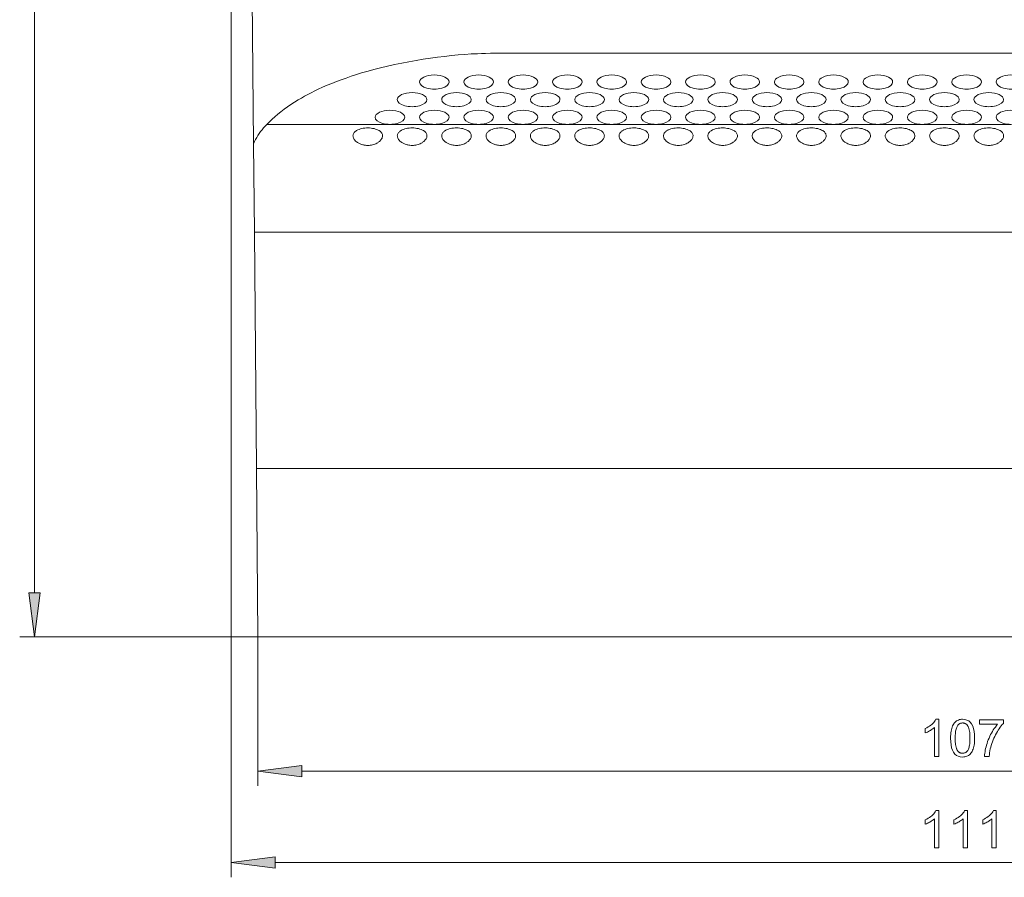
# Model space of a CAD drawing. Extents: x 0 to 841, y 0 to 594.
# Tile 9 of 88: x 239 to 306, y 329 to 387. Entities that reach past the tile are written whole.
import ezdxf

# ---------------------------------------------------------------- set-up
doc = ezdxf.new("R2010")
doc.units = 0

msp = doc.modelspace()

# ---------------------------------------------------------------- linework, layer by layer
at = {"color": 7, "lineweight": 13}
for p, q in [((240.406, 348.094), (240.406, 485.595)), ((253.707, 460.619), (253.707, 328.853)), ((255.225, 378.45), (254.645, 444.825)), ((271.946, 384.569), (346.932, 384.569)), ((363.616, 372.484), (255.277, 372.484)), ((255.416, 356.484), (363.476, 356.484)), ((278.723, 345.119), (255.515, 345.119)), ((363.377, 345.119), (286.369, 345.119)), ((258.49, 336.028), (360.403, 336.028)), ((256.682, 329.853), (362.211, 329.853))]:
    msp.add_line(p, q, dxfattribs=at)
at = {"color": 7, "lineweight": 13, "ltscale": 0.208239}
msp.add_line((256.117, 379.759), (264.446, 379.761), dxfattribs=at)
at = {"color": 7, "lineweight": 13, "ltscale": 0.075}
for p, q in [((267.446, 379.761), (264.446, 379.761)), ((267.446, 379.761), (270.446, 379.761)), ((270.446, 379.761), (273.446, 379.761)), ((273.446, 379.761), (276.446, 379.761)), ((276.446, 379.761), (279.446, 379.761)), ((279.446, 379.761), (282.446, 379.761)), ((282.446, 379.761), (285.446, 379.761)), ((285.446, 379.761), (288.446, 379.761)), ((288.446, 379.761), (291.446, 379.761)), ((291.446, 379.761), (294.446, 379.761)), ((294.446, 379.761), (297.446, 379.761)), ((297.446, 379.761), (300.446, 379.761)), ((300.446, 379.761), (303.446, 379.761)), ((303.446, 379.761), (306.446, 379.761))]:
    msp.add_line(p, q, dxfattribs=at)
at = {"color": 7, "lineweight": 13, "ltscale": 0.149152}
msp.add_line((255.277, 372.484), (255.225, 378.45), dxfattribs=at)
at = {"color": 7, "lineweight": 13, "ltscale": 0.400015}
msp.add_line((255.416, 356.484), (255.277, 372.484), dxfattribs=at)
at = {"color": 7, "lineweight": 13, "ltscale": 0.284121}
msp.add_line((255.416, 356.484), (255.515, 345.119), dxfattribs=at)
at = {"color": 7, "lineweight": 13, "ltscale": 0.402738}
msp.add_line((255.515, 345.119), (239.406, 345.119), dxfattribs=at)
at = {"color": 7, "lineweight": 13, "ltscale": 0.25228}
msp.add_line((255.515, 345.119), (255.515, 335.028), dxfattribs=at)
at = {"color": 7, "lineweight": 13, "ltscale": 0.191151}
msp.add_line((278.723, 345.119), (286.369, 345.119), dxfattribs=at)
at = {"color": 7, "lineweight": 13, "ltscale": 0.000576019}
msp.add_line((278.723, 345.119), (278.746, 345.119), dxfattribs=at)
at = {"color": 7, "lineweight": 13, "ltscale": 0.000575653}
msp.add_line((286.346, 345.12), (286.369, 345.119), dxfattribs=at)
at = {"color": 7, "lineweight": 13}
for points in [[(271.946, 384.569), (271.486, 384.568), (271.253, 384.566), (270.9, 384.559), (270.633, 384.552), (270.362, 384.542), (269.939, 384.52), (269.505, 384.49), (269.062, 384.454), (268.612, 384.411), (268.14, 384.36), (267.661, 384.302), (267.181, 384.237), (266.7, 384.166), (266.214, 384.087), (265.729, 384.001), (265.245, 383.908), (264.761, 383.807), (264.286, 383.701), (263.815, 383.587), (263.351, 383.467), (263.121, 383.405), (262.893, 383.341), (262.532, 383.236), (262.177, 383.127), (261.828, 383.014), (261.484, 382.897), (261.147, 382.776), (260.825, 382.655), (260.509, 382.53), (260.199, 382.402), (259.895, 382.27), (259.599, 382.134), (259.361, 382.02), (259.128, 381.904), (258.9, 381.785), (258.677, 381.664), (258.457, 381.54), (258.243, 381.413), (257.995, 381.26), (257.754, 381.103), (257.519, 380.943), (257.292, 380.779), (257.072, 380.612), (256.867, 380.447), (256.669, 380.28), (256.478, 380.11), (256.294, 379.936), (256.117, 379.759)], [(255.225, 378.45), (255.291, 378.596), (255.362, 378.738), (255.439, 378.876), (255.52, 379.011), (255.606, 379.142), (255.697, 379.27), (255.794, 379.395), (255.896, 379.518), (256.003, 379.639), (256.117, 379.759)], [(261.946, 378.987), (261.95, 379.034), (261.96, 379.081), (261.977, 379.125), (262, 379.169), (262.029, 379.21), (262.059, 379.244), (262.092, 379.276), (262.13, 379.306), (262.161, 379.327), (262.195, 379.348), (262.231, 379.368), (262.271, 379.387), (262.354, 379.422), (262.444, 379.453), (262.542, 379.478), (262.643, 379.497), (262.747, 379.511), (262.854, 379.518), (262.962, 379.52), (263.069, 379.517), (263.174, 379.507), (263.276, 379.493), (263.374, 379.473), (263.468, 379.447), (263.557, 379.415), (263.64, 379.379), (263.712, 379.339), (263.745, 379.318), (263.776, 379.295), (263.803, 379.273), (263.829, 379.249), (263.863, 379.21), (263.892, 379.169), (263.915, 379.126), (263.932, 379.082), (263.943, 379.035), (263.946, 378.987)], [(263.946, 378.987), (263.942, 378.936), (263.931, 378.884), (263.912, 378.833), (263.886, 378.783), (263.854, 378.733), (263.815, 378.685), (263.779, 378.647), (263.738, 378.609), (263.693, 378.574), (263.657, 378.548), (263.619, 378.524), (263.555, 378.487), (263.488, 378.454), (263.418, 378.425), (263.345, 378.4), (263.269, 378.378), (263.19, 378.362), (263.111, 378.35), (263.031, 378.342), (262.951, 378.34), (262.871, 378.342), (262.792, 378.349), (262.714, 378.36), (262.663, 378.369), (262.613, 378.381), (262.548, 378.399), (262.485, 378.421), (262.424, 378.445), (262.338, 378.487), (262.258, 378.534), (262.22, 378.559), (262.185, 378.585), (262.126, 378.635), (262.074, 378.689), (262.051, 378.717), (262.03, 378.746), (262.001, 378.793), (261.977, 378.841), (261.96, 378.889), (261.95, 378.938), (261.946, 378.987)], [(264.946, 378.987), (264.95, 379.034), (264.96, 379.081), (264.977, 379.125), (265, 379.169), (265.029, 379.21), (265.059, 379.244), (265.092, 379.276), (265.13, 379.306), (265.161, 379.327), (265.195, 379.348), (265.231, 379.368), (265.271, 379.387), (265.354, 379.422), (265.444, 379.453), (265.542, 379.478), (265.643, 379.497), (265.747, 379.511), (265.854, 379.518), (265.962, 379.52), (266.069, 379.517), (266.174, 379.507), (266.276, 379.493), (266.374, 379.473), (266.468, 379.447), (266.557, 379.415), (266.64, 379.379), (266.712, 379.339), (266.745, 379.318), (266.776, 379.295), (266.803, 379.273), (266.829, 379.249), (266.863, 379.21), (266.892, 379.169), (266.915, 379.126), (266.932, 379.082), (266.943, 379.035), (266.946, 378.987)], [(266.946, 378.987), (266.942, 378.936), (266.931, 378.884), (266.912, 378.833), (266.886, 378.783), (266.854, 378.733), (266.815, 378.685), (266.779, 378.647), (266.738, 378.609), (266.693, 378.574), (266.657, 378.548), (266.619, 378.524), (266.555, 378.487), (266.488, 378.454), (266.418, 378.425), (266.345, 378.4), (266.269, 378.378), (266.19, 378.362), (266.111, 378.35), (266.031, 378.342), (265.951, 378.34), (265.871, 378.342), (265.792, 378.349), (265.714, 378.36), (265.663, 378.369), (265.613, 378.381), (265.548, 378.399), (265.485, 378.421), (265.424, 378.445), (265.338, 378.487), (265.258, 378.534), (265.22, 378.559), (265.185, 378.585), (265.126, 378.635), (265.074, 378.689), (265.051, 378.717), (265.03, 378.746), (265.001, 378.793), (264.977, 378.841), (264.96, 378.889), (264.95, 378.938), (264.946, 378.987)], [(267.946, 378.987), (267.95, 379.034), (267.96, 379.081), (267.977, 379.125), (268, 379.169), (268.029, 379.21), (268.059, 379.244), (268.092, 379.276), (268.13, 379.306), (268.161, 379.327), (268.195, 379.348), (268.231, 379.368), (268.271, 379.387), (268.354, 379.422), (268.444, 379.453), (268.542, 379.478), (268.643, 379.497), (268.747, 379.511), (268.854, 379.518), (268.962, 379.52), (269.069, 379.517), (269.174, 379.507), (269.276, 379.493), (269.374, 379.473), (269.468, 379.447), (269.557, 379.415), (269.64, 379.379), (269.712, 379.339), (269.745, 379.318), (269.776, 379.295), (269.803, 379.273), (269.829, 379.249), (269.863, 379.21), (269.892, 379.169), (269.915, 379.126), (269.932, 379.082), (269.943, 379.035), (269.946, 378.987)], [(269.946, 378.987), (269.942, 378.936), (269.931, 378.884), (269.912, 378.833), (269.886, 378.783), (269.854, 378.733), (269.815, 378.685), (269.779, 378.647), (269.738, 378.609), (269.693, 378.574), (269.657, 378.548), (269.619, 378.524), (269.555, 378.487), (269.488, 378.454), (269.418, 378.425), (269.345, 378.4), (269.269, 378.378), (269.19, 378.362), (269.111, 378.35), (269.031, 378.342), (268.951, 378.34), (268.871, 378.342), (268.792, 378.349), (268.714, 378.36), (268.663, 378.369), (268.613, 378.381), (268.548, 378.399), (268.485, 378.421), (268.424, 378.445), (268.338, 378.487), (268.258, 378.534), (268.22, 378.559), (268.185, 378.585), (268.126, 378.635), (268.074, 378.689), (268.051, 378.717), (268.03, 378.746), (268.001, 378.793), (267.977, 378.841), (267.96, 378.889), (267.95, 378.938), (267.946, 378.987)], [(270.946, 378.987), (270.95, 379.034), (270.96, 379.081), (270.977, 379.125), (271, 379.169), (271.029, 379.21), (271.059, 379.244), (271.092, 379.276), (271.13, 379.306), (271.161, 379.327), (271.195, 379.348), (271.231, 379.368), (271.271, 379.387), (271.354, 379.422), (271.444, 379.453), (271.542, 379.478), (271.643, 379.497), (271.747, 379.511), (271.854, 379.518), (271.962, 379.52), (272.069, 379.517), (272.174, 379.507), (272.276, 379.493), (272.374, 379.473), (272.468, 379.447), (272.557, 379.415), (272.64, 379.379), (272.712, 379.339), (272.745, 379.318), (272.776, 379.295), (272.803, 379.273), (272.829, 379.249), (272.863, 379.21), (272.892, 379.169), (272.915, 379.126), (272.932, 379.082), (272.943, 379.035), (272.946, 378.987)], [(272.946, 378.987), (272.942, 378.936), (272.931, 378.884), (272.912, 378.833), (272.886, 378.783), (272.854, 378.733), (272.815, 378.685), (272.779, 378.647), (272.738, 378.609), (272.693, 378.574), (272.657, 378.548), (272.619, 378.524), (272.555, 378.487), (272.488, 378.454), (272.418, 378.425), (272.345, 378.4), (272.269, 378.378), (272.19, 378.362), (272.111, 378.35), (272.031, 378.342), (271.951, 378.34), (271.871, 378.342), (271.792, 378.349), (271.714, 378.36), (271.663, 378.369), (271.613, 378.381), (271.548, 378.399), (271.485, 378.421), (271.424, 378.445), (271.338, 378.487), (271.258, 378.534), (271.22, 378.559), (271.185, 378.585), (271.126, 378.635), (271.074, 378.689), (271.051, 378.717), (271.03, 378.746), (271.001, 378.793), (270.977, 378.841), (270.96, 378.889), (270.95, 378.938), (270.946, 378.987)], [(273.946, 378.987), (273.95, 379.034), (273.96, 379.081), (273.977, 379.125), (274, 379.169), (274.029, 379.21), (274.059, 379.244), (274.092, 379.276), (274.13, 379.306), (274.161, 379.327), (274.195, 379.348), (274.231, 379.368), (274.271, 379.387), (274.354, 379.422), (274.444, 379.453), (274.542, 379.478), (274.643, 379.497), (274.747, 379.511), (274.854, 379.518), (274.962, 379.52), (275.069, 379.517), (275.174, 379.507), (275.276, 379.493), (275.374, 379.473), (275.468, 379.447), (275.557, 379.415), (275.64, 379.379), (275.712, 379.339), (275.745, 379.318), (275.776, 379.295), (275.803, 379.273), (275.829, 379.249), (275.863, 379.21), (275.892, 379.169), (275.915, 379.126), (275.932, 379.082), (275.943, 379.035), (275.946, 378.987)], [(275.946, 378.987), (275.942, 378.936), (275.931, 378.884), (275.912, 378.833), (275.886, 378.783), (275.854, 378.733), (275.815, 378.685), (275.779, 378.647), (275.738, 378.609), (275.693, 378.574), (275.657, 378.548), (275.619, 378.524), (275.555, 378.487), (275.488, 378.454), (275.418, 378.425), (275.345, 378.4), (275.269, 378.378), (275.19, 378.362), (275.111, 378.35), (275.031, 378.342), (274.951, 378.34), (274.871, 378.342), (274.792, 378.349), (274.714, 378.36), (274.663, 378.369), (274.613, 378.381), (274.548, 378.399), (274.485, 378.421), (274.424, 378.445), (274.338, 378.487), (274.258, 378.534), (274.22, 378.559), (274.185, 378.585), (274.126, 378.635), (274.074, 378.689), (274.051, 378.717), (274.03, 378.746), (274.001, 378.793), (273.977, 378.841), (273.96, 378.889), (273.95, 378.938), (273.946, 378.987)], [(276.946, 378.987), (276.95, 379.034), (276.96, 379.081), (276.977, 379.125), (277, 379.169), (277.029, 379.21), (277.059, 379.244), (277.092, 379.276), (277.13, 379.306), (277.161, 379.327), (277.195, 379.348), (277.231, 379.368), (277.271, 379.387), (277.354, 379.422), (277.444, 379.453), (277.542, 379.478), (277.643, 379.497), (277.747, 379.511), (277.854, 379.518), (277.962, 379.52), (278.069, 379.517), (278.174, 379.507), (278.276, 379.493), (278.374, 379.473), (278.468, 379.447), (278.557, 379.415), (278.64, 379.379), (278.712, 379.339), (278.745, 379.318), (278.776, 379.295), (278.803, 379.273), (278.829, 379.249), (278.863, 379.21), (278.892, 379.169), (278.915, 379.126), (278.932, 379.082), (278.943, 379.035), (278.946, 378.987)], [(278.946, 378.987), (278.942, 378.936), (278.931, 378.884), (278.912, 378.833), (278.886, 378.783), (278.854, 378.733), (278.815, 378.685), (278.779, 378.647), (278.738, 378.609), (278.693, 378.574), (278.657, 378.548), (278.619, 378.524), (278.555, 378.487), (278.488, 378.454), (278.418, 378.425), (278.345, 378.4), (278.269, 378.378), (278.19, 378.362), (278.111, 378.35), (278.031, 378.342), (277.951, 378.34), (277.871, 378.342), (277.792, 378.349), (277.714, 378.36), (277.663, 378.369), (277.613, 378.381), (277.548, 378.399), (277.485, 378.421), (277.424, 378.445), (277.338, 378.487), (277.258, 378.534), (277.22, 378.559), (277.185, 378.585), (277.126, 378.635), (277.074, 378.689), (277.051, 378.717), (277.03, 378.746), (277.001, 378.793), (276.977, 378.841), (276.96, 378.889), (276.95, 378.938), (276.946, 378.987)], [(279.946, 378.987), (279.95, 379.034), (279.96, 379.081), (279.977, 379.125), (280, 379.169), (280.029, 379.21), (280.059, 379.244), (280.092, 379.276), (280.13, 379.306), (280.161, 379.327), (280.195, 379.348), (280.231, 379.368), (280.271, 379.387), (280.354, 379.422), (280.444, 379.453), (280.542, 379.478), (280.643, 379.497), (280.747, 379.511), (280.854, 379.518), (280.962, 379.52), (281.069, 379.517), (281.174, 379.507), (281.276, 379.493), (281.374, 379.473), (281.468, 379.447), (281.557, 379.415), (281.64, 379.379), (281.712, 379.339), (281.745, 379.318), (281.776, 379.295), (281.803, 379.273), (281.829, 379.249), (281.863, 379.21), (281.892, 379.169), (281.915, 379.126), (281.932, 379.082), (281.943, 379.035), (281.946, 378.987)], [(281.946, 378.987), (281.942, 378.936), (281.931, 378.884), (281.912, 378.833), (281.886, 378.783), (281.854, 378.733), (281.815, 378.685), (281.779, 378.647), (281.738, 378.609), (281.693, 378.574), (281.657, 378.548), (281.619, 378.524), (281.555, 378.487), (281.488, 378.454), (281.418, 378.425), (281.345, 378.4), (281.269, 378.378), (281.19, 378.362), (281.111, 378.35), (281.031, 378.342), (280.951, 378.34), (280.871, 378.342), (280.792, 378.349), (280.714, 378.36), (280.663, 378.369), (280.613, 378.381), (280.548, 378.399), (280.485, 378.421), (280.424, 378.445), (280.338, 378.487), (280.258, 378.534), (280.22, 378.559), (280.185, 378.585), (280.126, 378.635), (280.074, 378.689), (280.051, 378.717), (280.03, 378.746), (280.001, 378.793), (279.977, 378.841), (279.96, 378.889), (279.95, 378.938), (279.946, 378.987)], [(282.946, 378.987), (282.95, 379.034), (282.96, 379.081), (282.977, 379.125), (283, 379.169), (283.029, 379.21), (283.059, 379.244), (283.092, 379.276), (283.13, 379.306), (283.161, 379.327), (283.195, 379.348), (283.231, 379.368), (283.271, 379.387), (283.354, 379.422), (283.444, 379.453), (283.542, 379.478), (283.643, 379.497), (283.747, 379.511), (283.854, 379.518), (283.962, 379.52), (284.069, 379.517), (284.174, 379.507), (284.276, 379.493), (284.374, 379.473), (284.468, 379.447), (284.557, 379.415), (284.64, 379.379), (284.712, 379.339), (284.745, 379.318), (284.776, 379.295), (284.803, 379.273), (284.829, 379.249), (284.863, 379.21), (284.892, 379.169), (284.915, 379.126), (284.932, 379.082), (284.943, 379.035), (284.946, 378.987)], [(284.946, 378.987), (284.942, 378.936), (284.931, 378.884), (284.912, 378.833), (284.886, 378.783), (284.854, 378.733), (284.815, 378.685), (284.779, 378.647), (284.738, 378.609), (284.693, 378.574), (284.657, 378.548), (284.619, 378.524), (284.555, 378.487), (284.488, 378.454), (284.418, 378.425), (284.345, 378.4), (284.269, 378.378), (284.19, 378.362), (284.111, 378.35), (284.031, 378.342), (283.951, 378.34), (283.871, 378.342), (283.792, 378.349), (283.714, 378.36), (283.663, 378.369), (283.613, 378.381), (283.548, 378.399), (283.485, 378.421), (283.424, 378.445), (283.338, 378.487), (283.258, 378.534), (283.22, 378.559), (283.185, 378.585), (283.126, 378.635), (283.074, 378.689), (283.051, 378.717), (283.03, 378.746), (283.001, 378.793), (282.977, 378.841), (282.96, 378.889), (282.95, 378.938), (282.946, 378.987)], [(285.946, 378.987), (285.95, 379.034), (285.96, 379.081), (285.977, 379.125), (286, 379.169), (286.029, 379.21), (286.059, 379.244), (286.092, 379.276), (286.13, 379.306), (286.161, 379.327), (286.195, 379.348), (286.231, 379.368), (286.271, 379.387), (286.354, 379.422), (286.444, 379.453), (286.542, 379.478), (286.643, 379.497), (286.747, 379.511), (286.854, 379.518), (286.962, 379.52), (287.069, 379.517), (287.174, 379.507), (287.276, 379.493), (287.374, 379.473), (287.468, 379.447), (287.557, 379.415), (287.64, 379.379), (287.712, 379.339), (287.745, 379.318), (287.776, 379.295), (287.803, 379.273), (287.829, 379.249), (287.863, 379.21), (287.892, 379.169), (287.915, 379.126), (287.932, 379.082), (287.943, 379.035), (287.946, 378.987)], [(287.946, 378.987), (287.942, 378.936), (287.931, 378.884), (287.912, 378.833), (287.886, 378.783), (287.854, 378.733), (287.815, 378.685), (287.779, 378.647), (287.738, 378.609), (287.693, 378.574), (287.657, 378.548), (287.619, 378.524), (287.555, 378.487), (287.488, 378.454), (287.418, 378.425), (287.345, 378.4), (287.269, 378.378), (287.19, 378.362), (287.111, 378.35), (287.031, 378.342), (286.951, 378.34), (286.871, 378.342), (286.792, 378.349), (286.714, 378.36), (286.663, 378.369), (286.613, 378.381), (286.548, 378.399), (286.485, 378.421), (286.424, 378.445), (286.338, 378.487), (286.258, 378.534), (286.22, 378.559), (286.185, 378.585), (286.126, 378.635), (286.074, 378.689), (286.051, 378.717), (286.03, 378.746), (286.001, 378.793), (285.977, 378.841), (285.96, 378.889), (285.95, 378.938), (285.946, 378.987)], [(288.946, 378.987), (288.95, 379.034), (288.96, 379.081), (288.977, 379.125), (289, 379.169), (289.029, 379.21), (289.059, 379.244), (289.092, 379.276), (289.13, 379.306), (289.161, 379.327), (289.195, 379.348), (289.231, 379.368), (289.271, 379.387), (289.354, 379.422), (289.444, 379.453), (289.542, 379.478), (289.643, 379.497), (289.747, 379.511), (289.854, 379.518), (289.962, 379.52), (290.069, 379.517), (290.174, 379.507), (290.276, 379.493), (290.374, 379.473), (290.468, 379.447), (290.557, 379.415), (290.64, 379.379), (290.712, 379.339), (290.745, 379.318), (290.776, 379.295), (290.803, 379.273), (290.829, 379.249), (290.863, 379.21), (290.892, 379.169), (290.915, 379.126), (290.932, 379.082), (290.943, 379.035), (290.946, 378.987)], [(290.946, 378.987), (290.942, 378.936), (290.931, 378.884), (290.912, 378.833), (290.886, 378.783), (290.854, 378.733), (290.815, 378.685), (290.779, 378.647), (290.738, 378.609), (290.693, 378.574), (290.657, 378.548), (290.619, 378.524), (290.555, 378.487), (290.488, 378.454), (290.418, 378.425), (290.345, 378.4), (290.269, 378.378), (290.19, 378.362), (290.111, 378.35), (290.031, 378.342), (289.951, 378.34), (289.871, 378.342), (289.792, 378.349), (289.714, 378.36), (289.663, 378.369), (289.613, 378.381), (289.548, 378.399), (289.485, 378.421), (289.424, 378.445), (289.338, 378.487), (289.258, 378.534), (289.22, 378.559), (289.185, 378.585), (289.126, 378.635), (289.074, 378.689), (289.051, 378.717), (289.03, 378.746), (289.001, 378.793), (288.977, 378.841), (288.96, 378.889), (288.95, 378.938), (288.946, 378.987)], [(291.946, 378.987), (291.95, 379.034), (291.96, 379.081), (291.977, 379.125), (292, 379.169), (292.029, 379.21), (292.059, 379.244), (292.092, 379.276), (292.13, 379.306), (292.161, 379.327), (292.195, 379.348), (292.231, 379.368), (292.271, 379.387), (292.354, 379.422), (292.444, 379.453), (292.542, 379.478), (292.643, 379.497), (292.747, 379.511), (292.854, 379.518), (292.962, 379.52), (293.069, 379.517), (293.174, 379.507), (293.276, 379.493), (293.374, 379.473), (293.468, 379.447), (293.557, 379.415), (293.64, 379.379), (293.712, 379.339), (293.745, 379.318), (293.776, 379.295), (293.803, 379.273), (293.829, 379.249), (293.863, 379.21), (293.892, 379.169), (293.915, 379.126), (293.932, 379.082), (293.943, 379.035), (293.946, 378.987)], [(293.946, 378.987), (293.942, 378.936), (293.931, 378.884), (293.912, 378.833), (293.886, 378.783), (293.854, 378.733), (293.815, 378.685), (293.779, 378.647), (293.738, 378.609), (293.693, 378.574), (293.657, 378.548), (293.619, 378.524), (293.555, 378.487), (293.488, 378.454), (293.418, 378.425), (293.345, 378.4), (293.269, 378.378), (293.19, 378.362), (293.111, 378.35), (293.031, 378.342), (292.951, 378.34), (292.871, 378.342), (292.792, 378.349), (292.714, 378.36), (292.663, 378.369), (292.613, 378.381), (292.548, 378.399), (292.485, 378.421), (292.424, 378.445), (292.338, 378.487), (292.258, 378.534), (292.22, 378.559), (292.185, 378.585), (292.126, 378.635), (292.074, 378.689), (292.051, 378.717), (292.03, 378.746), (292.001, 378.793), (291.977, 378.841), (291.96, 378.889), (291.95, 378.938), (291.946, 378.987)], [(294.946, 378.987), (294.95, 379.034), (294.96, 379.081), (294.977, 379.125), (295, 379.169), (295.029, 379.21), (295.059, 379.244), (295.092, 379.276), (295.13, 379.306), (295.161, 379.327), (295.195, 379.348), (295.231, 379.368), (295.271, 379.387), (295.354, 379.422), (295.444, 379.453), (295.542, 379.478), (295.643, 379.497), (295.747, 379.511), (295.854, 379.518), (295.962, 379.52), (296.069, 379.517), (296.174, 379.507), (296.276, 379.493), (296.374, 379.473), (296.468, 379.447), (296.557, 379.415), (296.64, 379.379), (296.712, 379.339), (296.745, 379.318), (296.776, 379.295), (296.803, 379.273), (296.829, 379.249), (296.863, 379.21), (296.892, 379.169), (296.915, 379.126), (296.932, 379.082), (296.943, 379.035), (296.946, 378.987)], [(296.946, 378.987), (296.942, 378.936), (296.931, 378.884), (296.912, 378.833), (296.886, 378.783), (296.854, 378.733), (296.815, 378.685), (296.779, 378.647), (296.738, 378.609), (296.693, 378.574), (296.657, 378.548), (296.619, 378.524), (296.555, 378.487), (296.488, 378.454), (296.418, 378.425), (296.345, 378.4), (296.269, 378.378), (296.19, 378.362), (296.111, 378.35), (296.031, 378.342), (295.951, 378.34), (295.871, 378.342), (295.792, 378.349), (295.714, 378.36), (295.663, 378.369), (295.613, 378.381), (295.548, 378.399), (295.485, 378.421), (295.424, 378.445), (295.338, 378.487), (295.258, 378.534), (295.22, 378.559), (295.185, 378.585), (295.126, 378.635), (295.074, 378.689), (295.051, 378.717), (295.03, 378.746), (295.001, 378.793), (294.977, 378.841), (294.96, 378.889), (294.95, 378.938), (294.946, 378.987)], [(297.946, 378.987), (297.95, 379.034), (297.96, 379.081), (297.977, 379.125), (298, 379.169), (298.029, 379.21), (298.059, 379.244), (298.092, 379.276), (298.13, 379.306), (298.161, 379.327), (298.195, 379.348), (298.231, 379.368), (298.271, 379.387), (298.354, 379.422), (298.444, 379.453), (298.542, 379.478), (298.643, 379.497), (298.747, 379.511), (298.854, 379.518), (298.962, 379.52), (299.069, 379.517), (299.174, 379.507), (299.276, 379.493), (299.374, 379.473), (299.468, 379.447), (299.557, 379.415), (299.64, 379.379), (299.712, 379.339), (299.745, 379.318), (299.776, 379.295), (299.803, 379.273), (299.829, 379.249), (299.863, 379.21), (299.892, 379.169), (299.915, 379.126), (299.932, 379.082), (299.943, 379.035), (299.946, 378.987)], [(299.946, 378.987), (299.942, 378.936), (299.931, 378.884), (299.912, 378.833), (299.886, 378.783), (299.854, 378.733), (299.815, 378.685), (299.779, 378.647), (299.738, 378.609), (299.693, 378.574), (299.657, 378.548), (299.619, 378.524), (299.555, 378.487), (299.488, 378.454), (299.418, 378.425), (299.345, 378.4), (299.269, 378.378), (299.19, 378.362), (299.111, 378.35), (299.031, 378.342), (298.951, 378.34), (298.871, 378.342), (298.792, 378.349), (298.714, 378.36), (298.663, 378.369), (298.613, 378.381), (298.548, 378.399), (298.485, 378.421), (298.424, 378.445), (298.338, 378.487), (298.258, 378.534), (298.22, 378.559), (298.185, 378.585), (298.126, 378.635), (298.074, 378.689), (298.051, 378.717), (298.03, 378.746), (298.001, 378.793), (297.977, 378.841), (297.96, 378.889), (297.95, 378.938), (297.946, 378.987)], [(300.946, 378.987), (300.95, 379.034), (300.96, 379.081), (300.977, 379.125), (301, 379.169), (301.029, 379.21), (301.059, 379.244), (301.092, 379.276), (301.13, 379.306), (301.161, 379.327), (301.195, 379.348), (301.231, 379.368), (301.271, 379.387), (301.354, 379.422), (301.444, 379.453), (301.542, 379.478), (301.643, 379.497), (301.747, 379.511), (301.854, 379.518), (301.962, 379.52), (302.069, 379.517), (302.174, 379.507), (302.276, 379.493), (302.374, 379.473), (302.468, 379.447), (302.557, 379.415), (302.64, 379.379), (302.712, 379.339), (302.745, 379.318), (302.776, 379.295), (302.803, 379.273), (302.829, 379.249), (302.863, 379.21), (302.892, 379.169), (302.915, 379.126), (302.932, 379.082), (302.943, 379.035), (302.946, 378.987)], [(302.946, 378.987), (302.942, 378.936), (302.931, 378.884), (302.912, 378.833), (302.886, 378.783), (302.854, 378.733), (302.815, 378.685), (302.779, 378.647), (302.738, 378.609), (302.693, 378.574), (302.657, 378.548), (302.619, 378.524), (302.555, 378.487), (302.488, 378.454), (302.418, 378.425), (302.345, 378.4), (302.269, 378.378), (302.19, 378.362), (302.111, 378.35), (302.031, 378.342), (301.951, 378.34), (301.871, 378.342), (301.792, 378.349), (301.714, 378.36), (301.663, 378.369), (301.613, 378.381), (301.548, 378.399), (301.485, 378.421), (301.424, 378.445), (301.338, 378.487), (301.258, 378.534), (301.22, 378.559), (301.185, 378.585), (301.126, 378.635), (301.074, 378.689), (301.051, 378.717), (301.03, 378.746), (301.001, 378.793), (300.977, 378.841), (300.96, 378.889), (300.95, 378.938), (300.946, 378.987)], [(303.946, 378.987), (303.95, 379.034), (303.96, 379.081), (303.977, 379.125), (304, 379.169), (304.029, 379.21), (304.059, 379.244), (304.092, 379.276), (304.13, 379.306), (304.161, 379.327), (304.195, 379.348), (304.231, 379.368), (304.271, 379.387), (304.354, 379.422), (304.444, 379.453), (304.542, 379.478), (304.643, 379.497), (304.747, 379.511), (304.854, 379.518), (304.962, 379.52), (305.069, 379.517), (305.174, 379.507), (305.276, 379.493), (305.374, 379.473), (305.468, 379.447), (305.557, 379.415), (305.64, 379.379), (305.712, 379.339), (305.745, 379.318), (305.776, 379.295), (305.803, 379.273), (305.829, 379.249), (305.863, 379.21), (305.892, 379.169), (305.915, 379.126), (305.932, 379.082), (305.943, 379.035), (305.946, 378.987)], [(305.946, 378.987), (305.942, 378.936), (305.931, 378.884), (305.912, 378.833), (305.886, 378.783), (305.854, 378.733), (305.815, 378.685), (305.779, 378.647), (305.738, 378.609), (305.693, 378.574), (305.657, 378.548), (305.619, 378.524), (305.555, 378.487), (305.488, 378.454), (305.418, 378.425), (305.345, 378.4), (305.269, 378.378), (305.19, 378.362), (305.111, 378.35), (305.031, 378.342), (304.951, 378.34), (304.871, 378.342), (304.792, 378.349), (304.714, 378.36), (304.663, 378.369), (304.613, 378.381), (304.548, 378.399), (304.485, 378.421), (304.424, 378.445), (304.338, 378.487), (304.258, 378.534), (304.22, 378.559), (304.185, 378.585), (304.126, 378.635), (304.074, 378.689), (304.051, 378.717), (304.03, 378.746), (304.001, 378.793), (303.977, 378.841), (303.96, 378.889), (303.95, 378.938), (303.946, 378.987)]]:
    msp.add_lwpolyline(points, dxfattribs=at)
for points in [[(240.014, 348.094), (240.406, 345.119), (240.797, 348.094)], [(301.572, 337.028), (301.265, 337.028), (301.265, 338.984), (301.217, 338.941), (301.167, 338.899), (301.113, 338.859), (301.056, 338.82), (300.996, 338.782), (300.933, 338.746), (300.867, 338.711), (300.797, 338.677), (300.725, 338.645), (300.649, 338.614), (300.649, 338.911), (300.752, 338.963), (300.848, 339.017), (300.937, 339.074), (301.02, 339.133), (301.095, 339.195), (301.164, 339.259), (301.226, 339.326), (301.282, 339.395), (301.33, 339.466), (301.372, 339.54), (301.572, 339.54)], [(303.175, 339.54), (303.33, 339.527), (303.468, 339.489), (303.591, 339.425), (303.697, 339.335), (303.786, 339.22), (303.86, 339.08), (303.917, 338.913), (303.957, 338.721), (303.982, 338.504), (303.99, 338.261), (303.988, 338.135), (303.982, 338.016), (303.971, 337.903), (303.956, 337.797), (303.937, 337.698), (303.914, 337.605), (303.887, 337.519), (303.855, 337.439), (303.819, 337.366), (303.779, 337.3), (303.735, 337.24), (303.688, 337.187), (303.637, 337.14), (303.582, 337.099), (303.523, 337.064), (303.461, 337.036), (303.395, 337.014), (303.325, 336.998), (303.252, 336.989), (303.175, 336.985), (303.02, 336.998), (302.882, 337.036), (302.76, 337.1), (302.654, 337.19), (302.565, 337.304), (302.492, 337.445), (302.435, 337.611), (302.394, 337.802), (302.37, 338.019), (302.361, 338.261), (302.363, 338.387), (302.37, 338.506), (302.38, 338.619), (302.395, 338.725), (302.414, 338.825), (302.437, 338.918), (302.465, 339.004), (302.496, 339.084), (302.532, 339.157), (302.572, 339.224), (302.616, 339.284), (302.664, 339.338), (302.715, 339.385), (302.77, 339.426), (302.828, 339.461), (302.89, 339.489), (302.956, 339.512), (303.025, 339.527), (303.098, 339.537)], [(303.175, 337.238), (303.223, 337.24), (303.269, 337.247), (303.312, 337.259), (303.353, 337.276), (303.392, 337.298), (303.428, 337.324), (303.462, 337.355), (303.493, 337.391), (303.522, 337.432), (303.548, 337.477), (303.572, 337.528), (303.594, 337.586), (303.613, 337.649), (303.629, 337.718), (303.643, 337.793), (303.654, 337.875), (303.663, 337.962), (303.669, 338.056), (303.673, 338.155), (303.674, 338.261), (303.674, 338.335), (303.672, 338.406), (303.669, 338.474), (303.666, 338.538), (303.661, 338.599), (303.655, 338.657), (303.647, 338.712), (303.639, 338.764), (303.63, 338.812), (303.619, 338.857), (303.607, 338.899), (303.595, 338.94), (303.581, 338.978), (303.566, 339.013), (303.55, 339.047), (303.532, 339.078), (303.514, 339.107), (303.494, 339.134), (303.474, 339.159), (303.452, 339.181), (303.429, 339.201), (303.405, 339.219), (303.38, 339.235), (303.353, 339.249), (303.326, 339.261), (303.297, 339.271), (303.268, 339.278), (303.237, 339.283), (303.205, 339.287), (303.171, 339.288), (303.123, 339.285), (303.077, 339.278), (303.034, 339.266), (302.993, 339.249), (302.955, 339.227), (302.919, 339.2), (302.885, 339.168), (302.854, 339.132), (302.826, 339.09), (302.8, 339.044), (302.776, 338.992), (302.755, 338.934), (302.736, 338.871), (302.72, 338.802), (302.706, 338.726), (302.695, 338.645), (302.686, 338.558), (302.68, 338.465), (302.676, 338.366), (302.675, 338.261), (302.676, 338.188), (302.677, 338.118), (302.68, 338.051), (302.684, 337.987), (302.689, 337.926), (302.695, 337.869), (302.703, 337.814), (302.711, 337.763), (302.721, 337.715), (302.731, 337.669), (302.743, 337.627), (302.756, 337.586), (302.77, 337.548), (302.785, 337.513), (302.801, 337.479), (302.819, 337.448), (302.837, 337.418), (302.856, 337.392), (302.877, 337.367), (302.899, 337.344), (302.921, 337.324), (302.945, 337.306), (302.97, 337.29), (302.996, 337.276), (303.023, 337.265), (303.051, 337.255), (303.081, 337.247), (303.111, 337.242), (303.142, 337.239)], [(305.932, 339.257), (305.86, 339.174), (305.789, 339.088), (305.72, 338.997), (305.653, 338.903), (305.589, 338.805), (305.526, 338.703), (305.465, 338.598), (305.406, 338.488), (305.349, 338.375), (305.295, 338.258), (305.243, 338.138), (305.196, 338.018), (305.153, 337.897), (305.114, 337.775), (305.081, 337.653), (305.051, 337.529), (305.026, 337.405), (305.005, 337.28), (304.989, 337.155), (304.977, 337.028), (304.664, 337.028), (304.668, 337.131), (304.677, 337.236), (304.691, 337.343), (304.71, 337.452), (304.732, 337.563), (304.76, 337.676), (304.792, 337.791), (304.828, 337.908), (304.869, 338.027), (304.915, 338.148), (304.964, 338.268), (305.017, 338.385), (305.072, 338.498), (305.13, 338.608), (305.19, 338.715), (305.254, 338.818), (305.32, 338.918), (305.39, 339.015), (305.462, 339.108), (305.537, 339.197), (304.314, 339.197), (304.314, 339.494), (305.932, 339.494)], [(258.49, 336.42), (255.515, 336.028), (258.49, 335.637)], [(301.572, 330.853), (301.265, 330.853), (301.265, 332.809), (301.217, 332.766), (301.167, 332.725), (301.113, 332.684), (301.056, 332.645), (300.996, 332.608), (300.933, 332.571), (300.867, 332.536), (300.797, 332.503), (300.725, 332.47), (300.649, 332.439), (300.649, 332.736), (300.752, 332.788), (300.848, 332.842), (300.937, 332.899), (301.02, 332.958), (301.095, 333.02), (301.164, 333.084), (301.226, 333.151), (301.282, 333.22), (301.33, 333.291), (301.372, 333.365), (301.572, 333.365)], [(303.514, 330.853), (303.207, 330.853), (303.207, 332.809), (303.16, 332.766), (303.109, 332.725), (303.055, 332.684), (302.998, 332.645), (302.938, 332.608), (302.875, 332.571), (302.809, 332.536), (302.74, 332.503), (302.667, 332.47), (302.592, 332.439), (302.592, 332.736), (302.694, 332.788), (302.79, 332.842), (302.879, 332.899), (302.962, 332.958), (303.038, 333.02), (303.106, 333.084), (303.169, 333.151), (303.224, 333.22), (303.273, 333.291), (303.315, 333.365), (303.514, 333.365)], [(305.457, 330.853), (305.15, 330.853), (305.15, 332.809), (305.102, 332.766), (305.051, 332.725), (304.997, 332.684), (304.941, 332.645), (304.881, 332.608), (304.817, 332.571), (304.751, 332.536), (304.682, 332.503), (304.609, 332.47), (304.534, 332.439), (304.534, 332.736), (304.637, 332.788), (304.733, 332.842), (304.822, 332.899), (304.904, 332.958), (304.98, 333.02), (305.049, 333.084), (305.111, 333.151), (305.166, 333.22), (305.215, 333.291), (305.257, 333.365), (305.457, 333.365)], [(256.682, 330.245), (253.707, 329.853), (256.682, 329.462)]]:
    msp.add_lwpolyline(points, close=True, dxfattribs=at)
for centre, start_param, end_param in [((267.446, 382.625), 3.141593, 6.283185), ((270.446, 382.625), 3.141593, 6.283185), ((273.446, 382.625), 3.141593, 6.283185), ((276.446, 382.625), 3.141593, 6.283185), ((279.446, 382.625), 3.141593, 6.283185), ((282.446, 382.625), 3.141593, 6.283185), ((285.446, 382.625), 3.141593, 6.283185), ((288.446, 382.625), 3.141593, 6.283185), ((291.446, 382.625), 3.141593, 6.283185), ((294.446, 382.625), 3.141593, 6.283185), ((297.446, 382.625), 3.141593, 6.283185), ((300.446, 382.625), 3.141593, 6.283185), ((303.446, 382.625), 3.141593, 6.283185), ((306.446, 382.625), 3.141593, 6.283185), ((267.446, 382.625), 0, 3.141593), ((270.446, 382.625), 0, 3.141593), ((273.446, 382.625), 0, 3.141593), ((276.446, 382.625), 0, 3.141593), ((279.446, 382.625), 0, 3.141593), ((282.446, 382.625), 0, 3.141593), ((285.446, 382.625), 0, 3.141593), ((288.446, 382.625), 0, 3.141593), ((291.446, 382.625), 0, 3.141593), ((294.446, 382.625), 0, 3.141593), ((297.446, 382.625), 0, 3.141593), ((300.446, 382.625), 0, 3.141593), ((303.446, 382.625), 0, 3.141593), ((306.446, 382.625), 0, 3.141593), ((265.946, 381.433), 3.141593, 6.283185), ((268.946, 381.433), 3.141593, 6.283185), ((271.946, 381.433), 3.141593, 6.283185), ((274.946, 381.433), 3.141593, 6.283185), ((277.946, 381.433), 3.141593, 6.283185), ((280.946, 381.433), 3.141593, 6.283185), ((283.946, 381.433), 3.141593, 6.283185), ((286.946, 381.433), 3.141593, 6.283185), ((289.946, 381.433), 3.141593, 6.283185), ((292.946, 381.433), 3.141593, 6.283185), ((295.946, 381.433), 3.141593, 6.283185), ((298.946, 381.433), 3.141593, 6.283185), ((301.946, 381.433), 3.141593, 6.283185), ((304.946, 381.433), 3.141593, 6.283185), ((265.946, 381.433), 0, 3.141593), ((268.946, 381.433), 0, 3.141593), ((271.946, 381.433), 0, 3.141593), ((274.946, 381.433), 0, 3.141593), ((277.946, 381.433), 0, 3.141593), ((280.946, 381.433), 0, 3.141593), ((283.946, 381.433), 0, 3.141593), ((286.946, 381.433), 0, 3.141593), ((289.946, 381.433), 0, 3.141593), ((292.946, 381.433), 0, 3.141593), ((295.946, 381.433), 0, 3.141593), ((298.946, 381.433), 0, 3.141593), ((301.946, 381.433), 0, 3.141593), ((304.946, 381.433), 0, 3.141593), ((264.446, 380.241), 3.141593, 6.283185), ((264.446, 380.241), 6.283185, 9.424778), ((267.446, 380.241), 3.141593, 6.283185), ((267.446, 380.241), 6.283185, 9.424778), ((270.446, 380.241), 3.141593, 6.283185), ((270.446, 380.241), 6.283185, 9.424778), ((273.446, 380.241), 3.141593, 6.283185), ((273.446, 380.241), 6.283185, 9.424778), ((276.446, 380.241), 3.141593, 6.283185), ((276.446, 380.241), 6.283185, 9.424778), ((279.446, 380.241), 3.141593, 6.283185), ((279.446, 380.241), 6.283185, 9.424778), ((282.446, 380.241), 3.141593, 6.283185), ((282.446, 380.241), 6.283185, 9.424778), ((285.446, 380.241), 3.141593, 6.283185), ((285.446, 380.241), 6.283185, 9.424778), ((288.446, 380.241), 3.141593, 6.283185), ((288.446, 380.241), 6.283185, 9.424778), ((291.446, 380.241), 3.141593, 6.283185), ((291.446, 380.241), 6.283185, 9.424778), ((294.446, 380.241), 3.141593, 6.283185), ((294.446, 380.241), 6.283185, 9.424778), ((297.446, 380.241), 3.141593, 6.283185), ((297.446, 380.241), 6.283185, 9.424778), ((300.446, 380.241), 3.141593, 6.283185), ((300.446, 380.241), 6.283185, 9.424778), ((303.446, 380.241), 3.141593, 6.283185), ((303.446, 380.241), 6.283185, 9.424778), ((306.446, 380.241), 3.141593, 6.283185), ((306.446, 380.241), 6.283185, 9.424778)]:
    msp.add_ellipse(centre, major_axis=(-1, 0), ratio=0.476976, start_param=start_param, end_param=end_param, dxfattribs=at)
for points in [[(240.014, 348.094), (240.406, 345.119), (240.014, 348.094), (240.797, 348.094)], [(258.49, 336.42), (255.515, 336.028), (258.49, 336.42), (258.49, 335.637)], [(256.682, 330.245), (253.707, 329.853), (256.682, 330.245), (256.682, 329.462)]]:
    msp.add_solid(points, dxfattribs=at)

doc.saveas('drawing.dxf')
